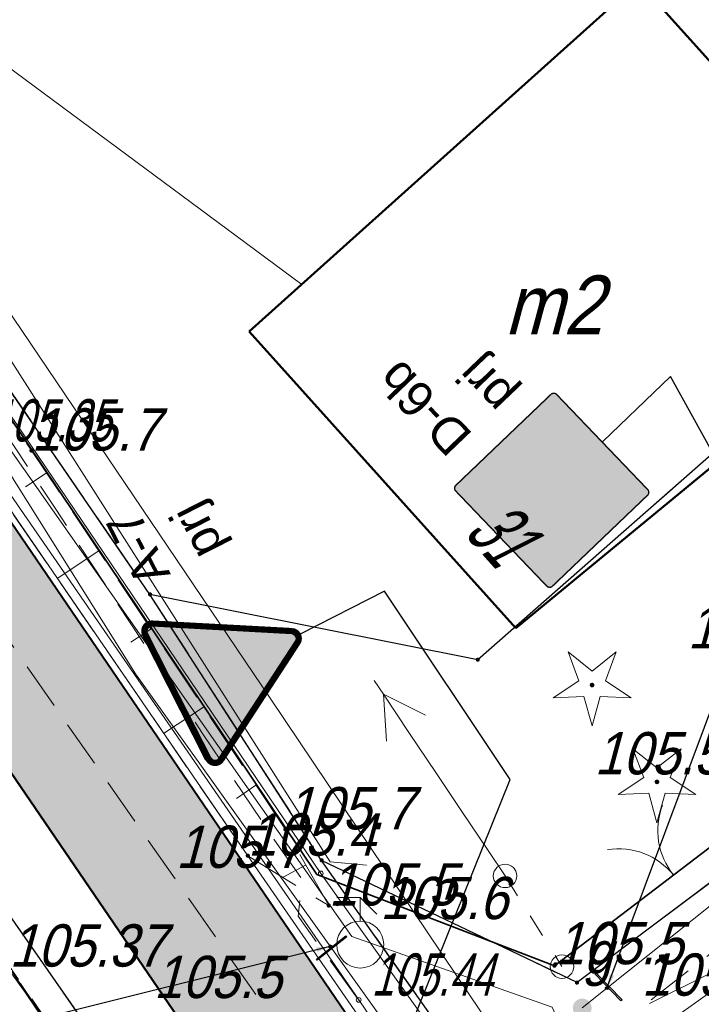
# Model space of a CAD drawing. Extents: x 6530721 to 6531385, y 5978377 to 5979143.
# Tile 62 of 146: x 6530984 to 6530999, y 5978763 to 5978784. Entities that reach past the tile are written whole.
import ezdxf
from ezdxf.enums import TextEntityAlignment as Align

# ---------------------------------------------------------------- set-up
doc = ezdxf.new("R2010")
doc.units = 0
doc.set_wipeout_variables(frame=1)
for name, pattern in [('AB_rokocin 2014-08-13 AC2004$0$0.5_0.5', [1, 0.5, -0.5]), ('AB_rokocin 2014-08-13 AC2004$0$1.0_0.5', [1.5, 1, -0.5]), ('AB_rokocin 2014-08-13 AC2004$0$1.5_0.5', [2, 1.5, -0.5]), ('AB_rokocin 2014-08-13 AC2004$0$823-500', [1.75, 1.25, -0.5]), ('AB_rokocin 2014-08-13 AC2004$0$l217_500', [2, 1.5, -0.5]), ('AB_rokocin 2014-08-13 AC2004$0$l219_500', [0])]:
    doc.linetypes.add(name, pattern=pattern)
for name, color, linetype, lineweight in [('AB-chodnik obrzeża', 30, 'Continuous', 40), ('AB-krawężnik', 7, 'Continuous', 50), ('AB-wymiarowa', 7, 'Continuous', 30), ('AB-wyp.ścieżka', 31, 'Continuous', 15), ('AB_rokocin 2014-08-13 AC2004$0$!arkusz4', 7, 'Continuous', 18), ('AB_rokocin 2014-08-13 AC2004$0$203-Punkt załamania granicy działki nie stabilizowany', 7, 'Continuous', 18), ('AB_rokocin 2014-08-13 AC2004$0$217-Granica konturu klasyfikcyjnego', 7, 'Continuous', 18), ('AB_rokocin 2014-08-13 AC2004$0$219-Linia granicy', 7, 'Continuous', 18), ('AB_rokocin 2014-08-13 AC2004$0$312-Budynek', 7, 'Continuous', 18), ('AB_rokocin 2014-08-13 AC2004$0$312-Numer ewidencyjny budynku-Atr124', 7, 'Continuous', 18), ('AB_rokocin 2014-08-13 AC2004$0$510-Podpora jednosłupowa symb.-SEPOW', 7, 'Continuous', 18), ('AB_rokocin 2014-08-13 AC2004$0$512-Podpora wielosłupowa linia-SEPOW', 7, 'Continuous', 18), ('AB_rokocin 2014-08-13 AC2004$0$820-Skarpa nieumocniona', 7, 'Continuous', 18), ('AB_rokocin 2014-08-13 AC2004$0$823-Szczyt skarpy nieumocninej', 7, 'Continuous', 18), ('AB_rokocin 2014-08-13 AC2004$0$824-Podnóże skarpy nieumocninej', 7, 'Continuous', 18), ('AB_rokocin 2014-08-13 AC2004$0$903-Żywopłot', 7, 'Continuous', 18), ('AB_rokocin 2014-08-13 AC2004$0$905-Brama w ogrodzeniu', 7, 'Continuous', 18), ('AB_rokocin 2014-08-13 AC2004$0$996-Tekst dodatkowy mały', 7, 'Continuous', 18), ('AB_rokocin 2014-08-13 AC2004$0$drzewo iglaste (punkt)', 7, 'Continuous', 18), ('AB_rokocin 2014-08-13 AC2004$0$jezdnia (powierzchnia)', 7, 'Continuous', 18), ('AB_rokocin 2014-08-13 AC2004$0$krawężnik (linia)', 7, 'Continuous', 18), ('AB_rokocin 2014-08-13 AC2004$0$kółeczka', 1, 'Continuous', 18), ('AB_rokocin 2014-08-13 AC2004$0$ogrodzenie trwałe (linia)', 7, 'Continuous', 18), ('AB_rokocin 2014-08-13 AC2004$0$przewód elektroenergetyczny - projektowany (linia)-SE', 7, 'Continuous', 18), ('AB_rokocin 2014-08-13 AC2004$0$przewód elektroenergetyczny niskiego napięcia (linia)-SEPOW - symbol', 7, 'Continuous', 18), ('AB_rokocin 2014-08-13 AC2004$0$przewód gazowy (linia)-SG', 7, 'Continuous', 18), ('AB_rokocin 2014-08-13 AC2004$0$przewód kanalizacyjny - projektowany (linia)-SK', 7, 'Continuous', 18), ('AB_rokocin 2014-08-13 AC2004$0$przewód telekomunikacyjny (linia)-STPOD', 7, 'Continuous', 18), ('AB_rokocin 2014-08-13 AC2004$0$przewód wodociągowy (linia)-SW', 7, 'Continuous', 18), ('AB_rokocin 2014-08-13 AC2004$0$punkt wysokościowy naturalny', 7, 'Continuous', 18), ('AB_rokocin 2014-08-13 AC2004$0$punkt wysokościowy naturalny-Atr2', 7, 'Continuous', 18), ('AB_rokocin 2014-08-13 AC2004$0$punkt wysokościowy sztuczny-Atr2', 7, 'Continuous', 18), ('AB_rokocin 2014-08-13 AC2004$0$wysokosci_asfalt', 7, 'Continuous', 18), ('AB_rokocin 2014-08-13 AC2004$0$zasuwa (punkt)-SG', 7, 'Continuous', 18), ('AB_rokocin 2014-08-13 AC2004$0$zasuwa (punkt)-SG-Atr17', 7, 'Continuous', 18), ('AB_rokocin 2014-08-13 AC2004$0$zdrój uliczny (punkt)-SW', 7, 'Continuous', 18), ('asf', 7, 'Continuous', 18), ('płot', 1, 'Continuous', 18)]:
    doc.layers.add(name, color=color, linetype=linetype, lineweight=lineweight)
for name, color, linetype in [('gaPionowe', 7, 'Continuous'), ('zzz.ga.oz_pion_def', 7, 'Continuous'), ('zzz.ga.oz_pion_wypelnienie', 7, 'Continuous'), ('zzz.gaVSDodTekst', 7, 'Continuous'), ('zzz.gaVSDomyslna', 7, 'Continuous'), ('zzz.gaVSNazwa', 7, 'Continuous'), ('zzz.gaVSStan', 7, 'Continuous'), ('zzz.gaVSWielkość', 7, 'Continuous')]:
    doc.layers.add(name, color=color, linetype=linetype)
doc.styles.add('AB_rokocin 2014-08-13 AC2004$0$Standard', font='txt')
doc.styles.add('GA4-ATR-TEXT', font='arial.ttf', dxfattribs={"width": 0.9})
doc.styles.get("Standard").update_dxf_attribs({"font": 'simplex.shx', "width": 0.75, "height": 1.25})
doc.linetypes.add('AB_rokocin 2014-08-13 AC2004$0$902-500', pattern='A,3.75,0,[1,ksztalty.shx,S=0.5,R=0,X=0,Y=0],3.75', length=7.5)
doc.linetypes.add('AB_rokocin 2014-08-13 AC2004$0$903-500', pattern='A,0,-0.001,0,[6,ksztalty.shx,S=0.667,R=0,X=0,Y=0],-3', length=3.001)
doc.dimstyles.new('GA4-LEADER', dxfattribs={"dimtxt": 1, "dimasz": 1, "dimexe": 1, "dimexo": 1, "dimgap": 1, "dimtad": 1, "dimtxsty": 'Standard', "dimcen": 1, "dimadec": 0, "dimazin": 0, "dimtfac": 1, "dimtmove": 0, "dimatfit": 3, "dimfxl": 1, "dimarcsym": 0})

# ---------------------------------------------------------------- blocks, each defined once
blk = doc.blocks.new('gaVSPos')
blk.add_point((0, 0))
blk = doc.blocks.new('gaVSTVcolumn0')
at = {"color": 0, "linetype": 'ByBlock', "lineweight": -2}
for p, q in [((-400, -30), (400, -30)), ((-400, -60), (-400, -30)), ((400, -60), (-400, -60)), ((400, -30), (400, -60))]:
    blk.add_line(p, q, dxfattribs=at)
blk.add_circle((0, 0), 30, dxfattribs=at)
blk = doc.blocks.new('gaVScolumn0')
at = {"color": 0, "linetype": 'ByBlock', "lineweight": -2}
blk.add_line((0, 0), (0, 400), dxfattribs=at)
blk = doc.blocks.new('z.ga4.D-3_0')
at = {"layer": 'zzz.ga.oz_pion_wypelnienie'}
h = blk.add_hatch(color=0, dxfattribs=at)
edge = h.paths.add_edge_path()
edge.add_line((-280, 594), (280, 594))
edge.add_arc((280, 580), 14, 0, 90, ccw=False)
edge.add_line((294, 580), (294, 20))
edge.add_arc((280, 20), 14, 270, 360, ccw=False)
edge.add_line((280, 6), (-280, 6))
edge.add_arc((-280, 20), 14, 180, 270, ccw=False)
edge.add_line((-294, 20), (-294, 580))
edge.add_arc((-280, 580), 14, 90, 180, ccw=False)
blk = doc.blocks.new('z.ga4.D-3_1')
at = {"layer": 'zzz.ga.oz_pion_def', "color": 0, "const_width": 6}
blk.add_lwpolyline([(280, 3), (-280, 3, -0.414214), (-297, 20), (-297, 580, -0.414214), (-280, 597), (280, 597, -0.414214), (297, 580), (297, 20, -0.414214), (280, 3, -1)], format="xyb", dxfattribs=at)
blk = doc.blocks.new('z.ga4.D-6_1')
at = {"layer": 'zzz.ga.oz_pion_def'}
blk.add_hatch(color=0, dxfattribs=at).paths.add_polyline_path([(0, 484), (-279.4, 0), (279.4, 0)])
blk = doc.blocks.new('z.ga4.D-6b_1')
at = {"layer": 'zzz.ga.oz_pion_def'}
h = blk.add_hatch(color=0, dxfattribs=at)
h.paths.add_polyline_path([(-79.6, 293, 1), (-55, 293, 1)])
h.paths.add_polyline_path([(115.8, 247.5, 1), (83.9, 247.5, 1)])
h.paths.add_polyline_path([(132.9, 217.1), (99.9, 229.5), (75, 173.7), (41.7, 140.3), (49.5, 123.3), (87.5, 161.3), (93.4, 172.6), (99.9, 124), (68.8, 80.6), (48.1, 18.3), (25, 15.5), (25, 7.8), (65.9, 0), (87.5, 68.2), (113.5, 100.2), (160.4, 18.2), (145.4, 6.1), (145.4, 0), (161.9, 0), (189.6, 15.8), (138, 114.4), (139.7, 119.4), (132.9, 148.9), (132.9, 186.1), (149.5, 164.4), (149.5, 108.5), (166, 117.8), (166, 173.7)])
h.paths.add_polyline_path([(-40.9, 257.8), (-52.7, 281.3), (-65.1, 276.3), (-111.5, 210.6, 0.332576), (-121.1, 203.4), (-133.6, 159.8, 25.961481), (-127.7, 158.1), (-125.3, 166.2), (-78.2, 125.6, 1.108236), (-54.9, 117), (-49.6, 117), (-48.7, 113.3), (-65.1, 101.9), (-65.1, 98), (-45.9, 99.7, 2.332267), (-29.5, 156.1), (-36.6, 167.6), (-24.7, 209.2)])
h.paths.add_polyline_path([(-57.2, 214.8), (-99, 185.6), (-119.7, 185.6), (-115.1, 201.6, -0.304217), (-111.9, 204.3), (-101.9, 204.3), (-67.8, 244)], flags=16)
h.paths.add_polyline_path([(-53.7, 194), (-55.4, 185.6), (-72.1, 185.6)], flags=16)
h.paths.add_polyline_path([(-56.6, 179.4), (-60.5, 160.3), (-59.2, 155.1), (-61, 149.4), (-74.9, 179.4)], flags=16)
h.paths.add_polyline_path([(-93.1, 179.4), (-76.6, 144.3), (-83.1, 138), (-123.4, 172.7), (-121.5, 179.4)], flags=16)
h.paths.add_polyline_path([(-38.9, 159.5), (-34.8, 152.8, 0.022197), (-37.6, 150.6), (-39.1, 159.1)], flags=16)
h.paths.add_polyline_path([(-38.9, 100.3), (-29.1, 101.2), (-31.8, 117), (-16.2, 117, 1.763174), (-11, 126.3), (-26.2, 150.8, -2.17872)], flags=16)
h.paths.add_polyline_path([(-31.5, 147.5), (-16.4, 123.2), (-32.9, 123.2), (-36.3, 143.1, -0.047635)], flags=16)
h.paths.add_polyline_path([(-56.3, 143.6), (-51.2, 123.2), (-54.9, 123.2, 0.191903), (-60.4, 130.7)], flags=16)
h.paths.add_polyline_path([(-64.5, 138.3), (-66.3, 132.5, 0.167013), (-74.1, 130.3), (-78.6, 134.2)], flags=16)
h.paths.add_polyline_path([(-135.4, 153.8), (-143.4, 126.1, 3.732051), (-137.4, 124.4), (-129.4, 152.1, -21.954451)], flags=16)
h.paths.add_polyline_path([(55, 63), (-221.3, 63), (-232.5, 48), (50, 48)])
h.paths.add_polyline_path([(127.5, 63), (96.6, 63), (91.9, 48), (135, 48)], flags=17)
h.paths.add_polyline_path([(221.3, 63), (174.4, 63), (183.8, 48), (232.5, 48)])
blk = doc.blocks.new('D-6b-59130035418-vs')
at = {"layer": 'zzz.gaVSDomyslna', "color": 7, "lineweight": 0, "true_color": 0xffffff}
for name, p in [('z.ga4.D-3_1', (0, 0)), ('z.ga4.D-6_1', (0, 96))]:
    blk.add_blockref(name, p, dxfattribs=at)
at = {"layer": 'zzz.gaVSDomyslna', "color": 180, "lineweight": 0}
blk.add_blockref('z.ga4.D-3_0', (0, 0), dxfattribs=at)
at = {"layer": 'zzz.gaVSDomyslna', "color": 18, "lineweight": 0, "true_color": 0x000000}
blk.add_blockref('z.ga4.D-6b_1', (0, 102.0462), dxfattribs=at)
at = {"layer": 'zzz.gaVSDodTekst', "style": 'GA4-ATR-TEXT', "flags": 1}
blk.add_attdef('AddText', (0, 0), '', height=1, dxfattribs=at)
at = {"layer": 'zzz.gaVSDomyslna', "style": 'GA4-ATR-TEXT', "flags": 1}
for tag in ['Width', 'Height', 'Position', 'Route']:
    blk.add_attdef(tag, (0, 0), '', height=1, dxfattribs=at)
at = {"layer": 'zzz.gaVSNazwa', "style": 'GA4-ATR-TEXT'}
blk.add_attdef('Name', (400, 375), '', height=150, dxfattribs=at)
at = {"layer": 'zzz.gaVSStan', "style": 'GA4-ATR-TEXT'}
blk.add_attdef('State', (400, 120), '', height=150, dxfattribs=at)
at = {"layer": 'zzz.gaVSWielkość', "style": 'GA4-ATR-TEXT', "flags": 1}
blk.add_attdef('Size', (0, 0), '', height=1, dxfattribs=at)
blk = doc.blocks.new('z.ga4.A-7_wyp_0')
at = {"color": 0, "linetype": 'ByBlock', "lineweight": -2}
blk.add_line((-356.5, 725.4), (356.5, 725.4), dxfattribs=at)
at = {"color": 0, "linetype": 'Continuous', "lineweight": 0, "const_width": 30}
blk.add_lwpolyline([(356.5, 710.4), (-356.5, 710.4, 0.563712), (-391, 653.3), (-33.8, 34.5, 0.563661), (32.9, 33.1), (390.2, 651.9, 0.577186), (356.5, 710.4)], format="xyb", close=True, dxfattribs=at)
at = {"color": 0, "linetype": 'ByBlock', "lineweight": -2}
blk.add_point((0, 0), dxfattribs=at)
blk = doc.blocks.new('z.ga4.A-7_wyp_1')
at = {"layer": 'zzz.ga.oz_pion_wypelnienie', "linetype": 'ByBlock', "lineweight": 0}
h = blk.add_hatch(color=0, dxfattribs=at)
edge = h.paths.add_edge_path()
edge.add_line((0, 695.4), (-356.5, 695.4))
edge.add_arc((-356.5, 671.4), 24, 90, 148.8209)
edge.add_arc((-356.5, 671.4), 24, 148.8209, 206.9944)
edge.add_line((-377.9, 660.5), (-20, 40.6))
edge.add_arc((-1.5, 51.3), 21.3, 210, 272.3962)
edge.add_arc((-1.8, 57.3), 27.3, 272.3962, 324.0339)
edge.add_line((20.3, 41.2), (378, 660.8))
edge.add_arc((359.5, 671.5), 21.4, 329.9973, 393.5398)
edge.add_arc((354.7, 668.3), 27.1, 33.5398, 87.0581)
edge.add_line((356.1, 695.4), (0, 695.4))
at = {"layer": 'zzz.ga.oz_pion_wypelnienie', "color": 0, "linetype": 'ByBlock', "lineweight": 0}
blk.add_lwpolyline([(0, 695.4), (-356.5, 695.4, 0.262443), (-377, 683.8, 0.259425), (-377.9, 660.5), (-20, 40.6, 0.279187), (-0.6, 30, 0.229204), (20.3, 41.2), (378, 660.8, 0.284586), (377.4, 683.3, 0.237857), (356.1, 695.4)], format="xyb", close=True, dxfattribs=at)
blk.add_point((0, 0), dxfattribs=at)
blk = doc.blocks.new('A-7-59130150325-vs')
at = {"layer": 'zzz.gaVSDomyslna', "color": 10, "lineweight": 0, "xscale": 0.8333333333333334, "yscale": 0.8333333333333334}
blk.add_blockref('z.ga4.A-7_wyp_0', (0, 0), dxfattribs=at)
at = {"layer": 'zzz.gaVSDomyslna', "color": 50, "lineweight": 0, "xscale": 0.8333333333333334, "yscale": 0.8333333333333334}
blk.add_blockref('z.ga4.A-7_wyp_1', (0, 0), dxfattribs=at)
at = {"layer": 'zzz.gaVSDodTekst', "style": 'GA4-ATR-TEXT', "flags": 1}
blk.add_attdef('AddText', (0, 0), '', height=1, dxfattribs=at)
at = {"layer": 'zzz.gaVSDomyslna', "style": 'GA4-ATR-TEXT', "flags": 1}
for tag in ['Width', 'Height', 'Position', 'Route']:
    blk.add_attdef(tag, (0, 0), '', height=1, dxfattribs=at)
at = {"layer": 'zzz.gaVSNazwa', "style": 'GA4-ATR-TEXT'}
blk.add_attdef('Name', (475, 377.259375), '', height=150, dxfattribs=at)
at = {"layer": 'zzz.gaVSStan', "style": 'GA4-ATR-TEXT'}
blk.add_attdef('State', (475, 122.259375), '', height=150, dxfattribs=at)
at = {"layer": 'zzz.gaVSWielkość', "style": 'GA4-ATR-TEXT', "flags": 1}
blk.add_attdef('Size', (0, 0), '', height=1, dxfattribs=at)
blk = doc.blocks.new('AB_rokocin 2014-08-13 AC2004$0$WSP')
at = {"layer": 'AB_rokocin 2014-08-13 AC2004$0$kółeczka', "color": 0, "linetype": 'Continuous'}
blk.add_circle((0, 0), 0.1, dxfattribs=at)
blk = doc.blocks.new('AB_rokocin 2014-08-13 AC2004$0$PW01')
at = {"linetype": 'Continuous', "lineweight": 13}
h = blk.add_hatch(color=0, dxfattribs=at)
edge = h.paths.add_edge_path()
edge.add_arc((0, 0), 0.045, 0, 360)
blk = doc.blocks.new('AB_rokocin 2014-08-13 AC2004$0$US28')
at = {"color": 0, "linetype": 'Continuous', "lineweight": 13}
for p, q in [((0, 1), (-0.5, 1)), ((0, 0.5), (0, 1)), ((0, 1), (0.353, 0.647))]:
    blk.add_line(p, q, dxfattribs=at)
blk.add_circle((0, 0), 0.5, dxfattribs=at)
blk = doc.blocks.new('AB_rokocin 2014-08-13 AC2004$0$510')
at = {"color": 0, "linetype": 'Continuous', "lineweight": 0}
blk.add_circle((0, 0), 0.25, dxfattribs=at)
blk = doc.blocks.new('AB_rokocin 2014-08-13 AC2004$0$US25')
at = {"linetype": 'Continuous', "lineweight": 0}
h = blk.add_hatch(color=0, dxfattribs=at)
edge = h.paths.add_edge_path()
edge.add_arc((0, 0), 0.2, 0, 360)
blk = doc.blocks.new('AB_rokocin 2014-08-13 AC2004$0$OP011')
at = {"linetype": 'Continuous', "lineweight": 13}
h = blk.add_hatch(color=0, dxfattribs=at)
edge = h.paths.add_edge_path()
edge.add_arc((0, 0), 0.05, 0, 360)
at = {"color": 0, "linetype": 'Continuous', "lineweight": 13}
for p, q in [((-0.283, 0.093), (-0.512, 0.706)), ((-0.512, 0.706), (0, 0.299)), ((0, 0.299), (0.512, 0.706)), ((0.512, 0.706), (0.283, 0.093)), ((-0.828, -0.268), (-0.283, 0.093)), ((0.283, 0.093), (0.828, -0.268)), ((-0.175, -0.24), (-0.828, -0.268)), ((0, -0.87), (-0.175, -0.24)), ((0.175, -0.24), (0, -0.87)), ((0.828, -0.268), (0.175, -0.24))]:
    blk.add_line(p, q, dxfattribs=at)
blk = doc.blocks.new('AB_rokocin 2014-08-13 AC2004$0$905')
at = {"color": 0, "linetype": 'Continuous', "lineweight": 0}
for centre, start, end in [((-1.5, 0), 0, 60), ((1.5, 0), 120, 180)]:
    blk.add_arc(centre, 1.5, start, end, dxfattribs=at)
blk = doc.blocks.new('AB_rokocin 2014-08-13 AC2004$0$PE04')
at = {"color": 0, "linetype": 'Continuous', "lineweight": 13}
for p, q in [((4.65, 0), (3.784, 0.5)), ((0.65, 0), (0, 0)), ((0.65, 0), (1.65, 0)), ((1.65, 0), (2.65, 0)), ((2.65, 0), (3.65, 0)), ((3.65, 0), (4.65, 0)), ((4.65, 0), (3.784, -0.5)), ((4.65, 0), (5, 0))]:
    blk.add_line(p, q, dxfattribs=at)
blk = doc.blocks.new('AB_rokocin 2014-08-13 AC2004$0$203')
at = {"linetype": 'Continuous', "lineweight": 0}
h = blk.add_hatch(color=0, dxfattribs=at)
edge = h.paths.add_edge_path()
edge.add_arc((0, 0), 0.045, 0, 360)
blk = doc.blocks.new('AB_rokocin 2014-08-13 AC2004')
at = {"layer": 'AB_rokocin 2014-08-13 AC2004$0$217-Granica konturu klasyfikcyjnego', "color": 3, "linetype": 'AB_rokocin 2014-08-13 AC2004$0$l217_500', "lineweight": 18, "flags": 128}
for points in [[(6530922.5, 5978853.8), (6530986.03, 5978762.59)], [(6530922.5, 5978853.8), (6530986.03, 5978762.59)], [(6530974.8, 5978790.13), (6530987.22, 5978772)], [(6530974.8, 5978790.13), (6530987.22, 5978772)], [(6530994.19, 5978770.61), (6531011.43, 5978785.77)], [(6530994.19, 5978770.61), (6531011.43, 5978785.77)], [(6530987.22, 5978772), (6530990.87, 5978766.34)], [(6530987.22, 5978772), (6530990.87, 5978766.34)], [(6530987.22, 5978772), (6530994.19, 5978770.61)], [(6530987.22, 5978772), (6530994.19, 5978770.61)], [(6530996.3, 5978763.74), (6531003.28, 5978768.98)], [(6530996.3, 5978763.74), (6531003.28, 5978768.98)], [(6530990.87, 5978766.34), (6530998.45, 5978755.59)], [(6530990.87, 5978766.34), (6530998.45, 5978755.59)], [(6530990.87, 5978766.34), (6530996.3, 5978763.74)], [(6530990.87, 5978766.34), (6530996.3, 5978763.74)]]:
    blk.add_lwpolyline(points, dxfattribs=at)
at = {"layer": 'AB_rokocin 2014-08-13 AC2004$0$219-Linia granicy', "color": 92, "linetype": 'AB_rokocin 2014-08-13 AC2004$0$l219_500', "lineweight": 30, "flags": 128}
for points in [[(6530986.03, 5978762.59), (6530922.5, 5978853.8)], [(6530986.03, 5978762.59), (6530922.5, 5978853.8)], [(6530987.22, 5978772), (6530974.8, 5978790.13)], [(6530987.22, 5978772), (6530974.8, 5978790.13)], [(6531011.43, 5978785.77), (6530994.19, 5978770.61)], [(6531011.43, 5978785.77), (6530994.19, 5978770.61)], [(6530990.87, 5978766.34), (6530987.22, 5978772)], [(6530990.87, 5978766.34), (6530987.22, 5978772)], [(6530994.19, 5978770.61), (6530987.22, 5978772)], [(6530994.19, 5978770.61), (6530987.22, 5978772)], [(6531003.28, 5978768.98), (6530996.3, 5978763.74)], [(6531003.28, 5978768.98), (6530996.3, 5978763.74)], [(6530998.45, 5978755.59), (6530990.87, 5978766.34)], [(6530998.45, 5978755.59), (6530990.87, 5978766.34)], [(6530996.3, 5978763.74), (6530990.87, 5978766.34)], [(6530996.3, 5978763.74), (6530990.87, 5978766.34)]]:
    blk.add_lwpolyline(points, dxfattribs=at)
at = {"layer": 'AB_rokocin 2014-08-13 AC2004$0$312-Budynek', "color": 250, "linetype": 'Continuous', "lineweight": 50, "flags": 128}
for points in [[(6530989.33, 5978777.59), (6530997.61, 5978785.03)], [(6530997.61, 5978785.03), (6531000.26, 5978782.08)], [(6530995, 5978771.28), (6530989.33, 5978777.59)], [(6531002.24, 5978777.25), (6530995, 5978771.28)]]:
    blk.add_lwpolyline(points, dxfattribs=at)
at = {"layer": 'AB_rokocin 2014-08-13 AC2004$0$512-Podpora wielosłupowa linia-SEPOW', "color": 7, "linetype": 'AB_rokocin 2014-08-13 AC2004$0$0.5_0.5', "lineweight": 18, "flags": 128}
blk.add_lwpolyline([(6530994.77, 5978766.01), (6530995.98, 5978764.08)], dxfattribs=at)
at = {"layer": 'AB_rokocin 2014-08-13 AC2004$0$820-Skarpa nieumocniona', "color": 252, "linetype": 'Continuous', "lineweight": 18}
for p, q in [((6530985.01, 5978774.58), (6530984.57, 5978774.29)), ((6530986.13, 5978772.93), (6530985.25, 5978772.34)), ((6530987.24, 5978771.26), (6530986.81, 5978770.98)), ((6530988.36, 5978769.6), (6530987.51, 5978769.04)), ((6530989.47, 5978767.94), (6530989.06, 5978767.66)), ((6530990.53, 5978766.24), (6530990.05, 5978765.98))]:
    blk.add_line(p, q, dxfattribs=at)
at = {"layer": 'AB_rokocin 2014-08-13 AC2004$0$823-Szczyt skarpy nieumocninej', "color": 252, "linetype": 'AB_rokocin 2014-08-13 AC2004$0$823-500', "lineweight": 18, "flags": 128}
blk.add_lwpolyline([(6530991.02, 5978765.38), (6530990.1, 5978767), (6530984.7, 5978775.06), (6530976.01, 5978788.05), (6530973.35, 5978792.03), (6530972.69, 5978792.81)], dxfattribs=at)
at = {"layer": 'AB_rokocin 2014-08-13 AC2004$0$824-Podnóże skarpy nieumocninej', "color": 252, "linetype": 'AB_rokocin 2014-08-13 AC2004$0$823-500', "lineweight": 18, "flags": 128}
for points in [[(6530920.27, 5978857.62), (6530923.54, 5978853.19), (6530932.03, 5978840.69), (6530943.89, 5978823.43), (6530955.81, 5978806), (6530967.75, 5978788.45), (6530979.36, 5978771.32), (6530984.23, 5978764.08), (6530988.33, 5978757.96)], [(6530972.69, 5978792.81), (6530972.45, 5978791.39), (6530983.73, 5978774.55), (6530989.3, 5978766.44), (6530991.02, 5978765.38)]]:
    blk.add_lwpolyline(points, dxfattribs=at)
at = {"layer": 'AB_rokocin 2014-08-13 AC2004$0$903-Żywopłot', "color": 7, "linetype": 'AB_rokocin 2014-08-13 AC2004$0$903-500', "lineweight": 18, "flags": 128}
for points in [[(6530991.82, 5978766.24), (6530991.05, 5978766.31), (6530978.11, 5978786.64)], [(6530991.82, 5978766.24), (6530991.05, 5978766.31)]]:
    blk.add_lwpolyline(points, dxfattribs=at)
at = {"layer": 'AB_rokocin 2014-08-13 AC2004$0$jezdnia (powierzchnia)', "color": 252, "linetype": 'AB_rokocin 2014-08-13 AC2004$0$1.5_0.5', "lineweight": 18, "flags": 128}
blk.add_lwpolyline([(6530985.78, 5979082.6), (6530984.46, 5979063.44), (6530982.52, 5979039.61), (6530981.54, 5979013.49), (6530979.39, 5978979.44), (6530978.32, 5978955.43), (6530977.32, 5978924.35), (6530977.18, 5978898.97), (6530975.4, 5978882.76), (6530973.84, 5978878.32), (6530971.37, 5978876.16), (6530968.23, 5978875.09), (6530950.8, 5978875.6), (6530950.25, 5978872.17), (6530968.11, 5978871.47), (6530973.1, 5978871.84), (6530979.12, 5978872.07), (6530985.71, 5978871.57), (6530988.36, 5978870.67), (6531008.02, 5978871.57), (6531029.25, 5978872.87), (6531034.44, 5978873.09), (6531036.17, 5978871.36), (6531037.18, 5978869.25), (6531041.13, 5978844.83), (6531042.78, 5978824.44), (6531036.31, 5978809.51), (6531027.43, 5978796.52), (6531014.3, 5978782.64), (6530999.37, 5978764.06), (6530996.85, 5978762.8), (6530994.1, 5978762.43), (6530991.66, 5978762.96), (6530999.88, 5978750.96), (6531000.38, 5978752.27), (6531000.47, 5978755.1), (6531001.45, 5978757.52), (6531017.67, 5978780.17), (6531028.21, 5978793.19), (6531039.69, 5978808.37), (6531046.64, 5978824.27)], dxfattribs=at)
at = {"layer": 'AB_rokocin 2014-08-13 AC2004$0$krawężnik (linia)', "color": 252, "linetype": 'Continuous', "lineweight": 18, "flags": 128}
blk.add_lwpolyline([(6531068.72, 5978657.15), (6531062.15, 5978664.55), (6531049.49, 5978680.52), (6531035.66, 5978699.36), (6531024.09, 5978715.9), (6531011.56, 5978734.19), (6530996.95, 5978755.35), (6530989.3, 5978766.44), (6530983.73, 5978774.55), (6530972.45, 5978791.39), (6530968.42, 5978797.31), (6530960.29, 5978809.3)], dxfattribs=at)
at = {"layer": 'AB_rokocin 2014-08-13 AC2004$0$krawężnik (linia)', "color": 252, "linetype": 'AB_rokocin 2014-08-13 AC2004$0$1.5_0.5', "lineweight": 18, "flags": 128}
blk.add_lwpolyline([(6531298.927, 5978448.648), (6531287.37, 5978458.4), (6531270.37, 5978472.52), (6531253.02, 5978487.1), (6531235.13, 5978502.07), (6531218, 5978516.55), (6531200.82, 5978530.83), (6531185.47, 5978543.6), (6531169.49, 5978556.94), (6531153.58, 5978570.32), (6531137.12, 5978583.98), (6531120.57, 5978598.02), (6531104.7, 5978612.02), (6531087.1, 5978628.88), (6531072.14, 5978644.66), (6531057.88, 5978660.99), (6531044.81, 5978677.43), (6531031.41, 5978696.08), (6531019.33, 5978713.34), (6531007.09, 5978730.85), (6530994.02, 5978749.9), (6530984.23, 5978764.08), (6530979.36, 5978771.32), (6530967.75, 5978788.45), (6530955.81, 5978806), (6530943.89, 5978823.43), (6530932.03, 5978840.69), (6530923.54, 5978853.19), (6530919.06, 5978859.93)], dxfattribs=at)
at = {"layer": 'AB_rokocin 2014-08-13 AC2004$0$kółeczka', "color": 7, "linetype": 'ByBlock'}
for p in [(6530990.852, 5978766.062, 105.643), (6530990.852, 5978766.062, 105.643), (6530990.852, 5978766.062, 105.643), (6530991.657, 5978763.371, 105.443), (6530991.657, 5978763.371, 105.443), (6530991.657, 5978763.371, 105.443)]:
    blk.add_point(p, dxfattribs=at)
at = {"layer": 'AB_rokocin 2014-08-13 AC2004$0$kółeczka', "color": 1, "linetype": 'ByBlock'}
for p in [(6530990.852, 5978766.062, 105.643), (6530991.657, 5978763.371, 105.443)]:
    blk.add_point(p, dxfattribs=at)
at = {"layer": 'AB_rokocin 2014-08-13 AC2004$0$ogrodzenie trwałe (linia)', "color": 252, "linetype": 'AB_rokocin 2014-08-13 AC2004$0$902-500', "lineweight": 35, "flags": 128}
blk.add_lwpolyline([(6530974.29, 5978790.6), (6530990.77, 5978766.04), (6530995.82, 5978764.1), (6531000.09, 5978767.35), (6531002.71, 5978769.44), (6531005.36, 5978774.32), (6531006, 5978775.46), (6531006.65, 5978776.75), (6531008.22, 5978779.72), (6531011.41, 5978785.82), (6531001.35, 5978796.9)], dxfattribs=at)
at = {"layer": 'AB_rokocin 2014-08-13 AC2004$0$przewód elektroenergetyczny - projektowany (linia)-SE', "color": 1, "linetype": 'AB_rokocin 2014-08-13 AC2004$0$1.0_0.5', "lineweight": 18, "flags": 128}
blk.add_lwpolyline([(6530826.972, 5978708.68), (6530827.24, 5978709.09), (6530834.58, 5978722.01), (6530844.3, 5978737.61), (6530851.06, 5978748.63), (6530857.75, 5978759.14), (6530864.58, 5978771.22), (6530872.94, 5978786.68), (6530885.26, 5978812.96), (6530898.25, 5978841.23), (6530902.68, 5978856.6), (6530904.26, 5978865.5), (6530895.64, 5978867.12), (6530896.81, 5978878.73), (6530897.37, 5978886.45), (6530914.59, 5978888.09), (6530916.6, 5978883.13), (6530918.66, 5978878.97), (6530922.67, 5978870.07), (6530922.8, 5978868.04), (6530926.81, 5978860.82), (6530928.6, 5978857.83), (6530930.08, 5978855.53), (6530931.41, 5978853.22), (6530934.81, 5978847.74), (6530938.18, 5978842.74), (6530940.61, 5978838.92), (6530943.7, 5978834.57), (6530946.08, 5978831.07), (6530948, 5978828.22), (6530952.41, 5978821.5), (6530956.94, 5978815.04), (6530960.54, 5978809.91), (6530964.29, 5978804.42), (6530967.77, 5978799.56), (6530971.05, 5978794.9), (6530973.84, 5978790.63), (6530976.58, 5978786.57), (6530980.58, 5978780.71), (6530982.7, 5978777.62), (6530985.22, 5978773.81), (6530988.34, 5978769.04), (6530989.92, 5978766.7), (6530990.46, 5978765.93), (6530990.37, 5978765.15), (6530991.83, 5978763.13), (6530996.06, 5978757.13), (6530999.57, 5978752.09), (6531000.82, 5978750.32), (6531001.94, 5978748.65), (6531002.55, 5978747.77), (6531005.3, 5978743.83), (6531008.21, 5978739.6), (6531012.63, 5978733.34), (6531017.03, 5978727.14), (6531023.63, 5978717.51), (6531029.4, 5978709.03), (6531033.24, 5978703.44), (6531036.36, 5978699.89), (6531039.9, 5978695.78), (6531042.87, 5978692.37), (6531049.22, 5978685.3), (6531061.9, 5978670.96), (6531061.63, 5978668.76), (6531063.68, 5978666.4), (6531066.09, 5978666.33), (6531071.01, 5978660.91), (6531074.47, 5978660.91), (6531079.98, 5978654.09), (6531082.92, 5978659.36), (6531086.03, 5978664.59), (6531092.01, 5978675.8), (6531094.55, 5978679.72)], dxfattribs=at)
at = {"layer": 'AB_rokocin 2014-08-13 AC2004$0$przewód gazowy (linia)-SG', "color": 40, "linetype": 'Continuous', "lineweight": 18, "flags": 128}
for points in [[(6530917.66, 5978879.08), (6530921.71, 5978869.08), (6530932.16, 5978851), (6530933.74, 5978849.77), (6530947.33, 5978829.49), (6530959.25, 5978813.3), (6530969.03, 5978797.78), (6530981.01, 5978779.69), (6530991.51, 5978764.72), (6530995.77, 5978763.22), (6530996.08, 5978762.53)], [(6530996.41, 5978763.2), (6531003.46, 5978768.83), (6531004.58, 5978770.65), (6531008.59, 5978777.61), (6531012.04, 5978785.04), (6531021.08, 5978793.56), (6531025.25, 5978797.24)]]:
    blk.add_lwpolyline(points, dxfattribs=at)
at = {"layer": 'AB_rokocin 2014-08-13 AC2004$0$przewód kanalizacyjny - projektowany (linia)-SK', "color": 32, "linetype": 'AB_rokocin 2014-08-13 AC2004$0$1.0_0.5', "lineweight": 18, "flags": 128}
for points in [[(6530969.16, 5978792.6), (6530991.98, 5978759.89)], [(6531004.57, 5978768.61), (6530992.97, 5978759.53)]]:
    blk.add_lwpolyline(points, dxfattribs=at)
at = {"layer": 'AB_rokocin 2014-08-13 AC2004$0$przewód telekomunikacyjny (linia)-STPOD', "color": 30, "linetype": 'Continuous', "lineweight": 18, "flags": 128}
for points in [[(6530959.42, 5978808.41), (6530965.43, 5978799.83), (6530968.78, 5978794.78), (6530973.97, 5978787.45), (6530977.67, 5978782.15), (6530981.23, 5978777.09), (6530983.94, 5978778.42), (6530989.79, 5978769.77), (6530994.03, 5978763.46), (6530996.43, 5978759.9), (6530998.79, 5978756.77), (6531001.7, 5978753.69), (6531005.43, 5978758.48), (6531010.3, 5978764.63), (6531015.99, 5978771.85), (6531018.01, 5978774.3), (6531025.85, 5978784.41), (6531027.94, 5978787.09), (6531028.12, 5978789.16), (6531034.2, 5978795.72), (6531038.85, 5978799.89), (6531041.99, 5978803.33)], [(6530955.77, 5978804.1), (6530961.97, 5978795.05), (6530970.08, 5978783.46), (6530973.57, 5978779.14), (6530978.35, 5978772.17), (6530984.57, 5978763.52), (6530989.96, 5978755.52), (6530995.69, 5978748.09), (6531001.69, 5978739.66), (6531009.7, 5978728.8), (6531016.82, 5978718.8), (6531023.95, 5978708.92), (6531029.88, 5978700.57), (6531034.71, 5978694.17), (6531041.7, 5978685.57), (6531049.69, 5978676.16), (6531058.59, 5978664.46)], [(6530979.85, 5978786.45), (6530990.45, 5978778.59)]]:
    blk.add_lwpolyline(points, dxfattribs=at)
at = {"layer": 'AB_rokocin 2014-08-13 AC2004$0$przewód wodociągowy (linia)-SW', "color": 5, "linetype": 'Continuous', "lineweight": 18, "flags": 128}
blk.add_lwpolyline([(6531034.62, 5978806.42), (6531027.43, 5978796.52), (6531021.7, 5978789.72), (6531016.94, 5978783.56), (6531011.83, 5978776.89), (6531005.05, 5978767.96), (6530999.49, 5978763.79), (6530994.24, 5978760.05), (6530986.91, 5978770.31), (6530982.79, 5978776.88), (6530976.96, 5978785.38), (6530970.65, 5978794.9), (6530964.66, 5978803.3)], dxfattribs=at)
at = {"layer": 'AB_rokocin 2014-08-13 AC2004$0$203-Punkt załamania granicy działki nie stabilizowany', "color": 7, "linetype": 'Continuous', "lineweight": 18, "rotation": 171.887}
for p in [(6530987.22, 5978772), (6530994.19, 5978770.61), (6530990.87, 5978766.34), (6530996.3, 5978763.74)]:
    blk.add_blockref('AB_rokocin 2014-08-13 AC2004$0$203', p, dxfattribs=at)
at = {"layer": 'AB_rokocin 2014-08-13 AC2004$0$510-Podpora jednosłupowa symb.-SEPOW', "color": 7, "linetype": 'Continuous', "lineweight": 18}
for p in [(6530994.77, 5978766.01), (6530995.98, 5978764.08)]:
    blk.add_blockref('AB_rokocin 2014-08-13 AC2004$0$510', p, dxfattribs=at)
at = {"layer": 'AB_rokocin 2014-08-13 AC2004$0$905-Brama w ogrodzeniu', "color": 252, "linetype": 'Continuous', "lineweight": 35, "rotation": 38.91500000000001}
blk.add_blockref('AB_rokocin 2014-08-13 AC2004$0$905', (6530998.35, 5978766.03), dxfattribs=at)
at = {"layer": 'AB_rokocin 2014-08-13 AC2004$0$drzewo iglaste (punkt)', "color": 94, "linetype": 'Continuous', "lineweight": 13}
for p in [(6530996.62, 5978770.07), (6530998, 5978768.01)]:
    blk.add_blockref('AB_rokocin 2014-08-13 AC2004$0$OP011', p, dxfattribs=at)
at = {"layer": 'AB_rokocin 2014-08-13 AC2004$0$kółeczka', "color": 252, "linetype": 'Continuous', "xscale": 0.5, "yscale": 0.5, "zscale": 0.5}
for p in [(6530990.852, 5978766.062), (6530991.657, 5978763.371)]:
    blk.add_blockref('AB_rokocin 2014-08-13 AC2004$0$WSP', p, dxfattribs=at)
at = {"layer": 'AB_rokocin 2014-08-13 AC2004$0$przewód elektroenergetyczny niskiego napięcia (linia)-SEPOW - symbol', "color": 1, "linetype": 'Continuous', "lineweight": 18, "rotation": 123.788}
blk.add_blockref('AB_rokocin 2014-08-13 AC2004$0$PE04', (6530994.77, 5978766.01), dxfattribs=at)
at = {"layer": 'AB_rokocin 2014-08-13 AC2004$0$punkt wysokościowy naturalny', "color": 7, "linetype": 'Continuous', "lineweight": 13}
for p in [(6530984.7, 5978775.06), (6530990.1, 5978767), (6530989.3, 5978766.44), (6530991.02, 5978765.38), (6530991.2, 5978765.41), (6530995.82, 5978764.1), (6530995.84, 5978764.13)]:
    blk.add_blockref('AB_rokocin 2014-08-13 AC2004$0$PW01', p, dxfattribs=at)
at = {"layer": 'AB_rokocin 2014-08-13 AC2004$0$zasuwa (punkt)-SG', "color": 7, "linetype": 'Continuous', "lineweight": 13, "rotation": 21.541}
blk.add_blockref('AB_rokocin 2014-08-13 AC2004$0$US25', (6530996.41, 5978763.2), dxfattribs=at)
at = {"layer": 'AB_rokocin 2014-08-13 AC2004$0$zdrój uliczny (punkt)-SW', "color": 7, "linetype": 'Continuous', "lineweight": 18}
blk.add_blockref('AB_rokocin 2014-08-13 AC2004$0$US28', (6530991.69, 5978764.55), dxfattribs=at)
at = {"layer": 'AB_rokocin 2014-08-13 AC2004$0$312-Numer ewidencyjny budynku-Atr124', "color": 7, "linetype": 'ByBlock', "lineweight": 20, "style": 'AB_rokocin 2014-08-13 AC2004$0$Standard', "oblique": 15, "width": 0.896}
blk.add_text('m2', height=1.25, dxfattribs=at).set_placement((6530995.8, 5978778.16), align=Align.MIDDLE_CENTER)
at = {"layer": 'AB_rokocin 2014-08-13 AC2004$0$996-Tekst dodatkowy mały', "color": 7, "linetype": 'Continuous', "lineweight": 20, "style": 'AB_rokocin 2014-08-13 AC2004$0$Standard', "oblique": 15, "width": 0.573}
blk.add_text('31', height=1.25, rotation=311.942, dxfattribs=at).set_placement((6530993.88, 5978773.3))
at = {"layer": 'AB_rokocin 2014-08-13 AC2004$0$punkt wysokościowy naturalny-Atr2', "color": 252, "linetype": 'ByBlock', "lineweight": 20, "style": 'AB_rokocin 2014-08-13 AC2004$0$Standard', "oblique": 15, "width": 0.9}
for s, p in [('105.7', (6530984.7, 5978775.06)), ('105.5', (6530998.65, 5978770.85)), ('105.5', (6530996.67, 5978768.17)), ('105.7', (6530990.1, 5978767)), ('105.4', (6530989.3, 5978766.44)), ('105.7', (6530987.77, 5978766.18)), ('105.5', (6530991.02, 5978765.38)), ('105.6', (6530992.11, 5978765.09)), ('105.5', (6530995.84, 5978764.13)), ('105.5', (6530987.3, 5978763.41)), ('105.5', (6530997.67, 5978763.46))]:
    blk.add_text(s, height=0.9, dxfattribs=at).set_placement(p)
at = {"layer": 'AB_rokocin 2014-08-13 AC2004$0$punkt wysokościowy sztuczny-Atr2', "color": 252, "linetype": 'ByBlock', "lineweight": 20, "style": 'AB_rokocin 2014-08-13 AC2004$0$Standard', "oblique": 15, "width": 0.9}
blk.add_text('105.37', height=0.9, dxfattribs=at).set_placement((6530984.23, 5978764.08))
at = {"layer": 'AB_rokocin 2014-08-13 AC2004$0$wysokosci_asfalt', "color": 252, "linetype": 'ByBlock', "lineweight": 20, "style": 'AB_rokocin 2014-08-13 AC2004$0$Standard', "oblique": 15, "width": 0.7}
for s, p in [('105.35', (6530983.802, 5978775.253)), ('105.44', (6530991.927, 5978763.461))]:
    blk.add_text(s, height=0.9, dxfattribs=at).set_placement(p)
at = {"layer": 'AB_rokocin 2014-08-13 AC2004$0$zasuwa (punkt)-SG-Atr17', "color": 7, "linetype": 'ByBlock', "lineweight": 20, "style": 'AB_rokocin 2014-08-13 AC2004$0$Standard', "oblique": 15, "width": 0.9}
blk.add_text('g', height=0.9, dxfattribs=at).set_placement((6530996.44, 5978763.93))
at = {"linetype": 'ByBlock'}
blk.add_wipeout([(6530875.993, 5978760.343), (6530918.965, 5978786.026), (6531046.134, 5978573.254), (6531003.162, 5978547.571)], dxfattribs=at).dxf.layer = 'AB_rokocin 2014-08-13 AC2004$0$!arkusz4'

msp = doc.modelspace()

# ---------------------------------------------------------------- hatches: boundary and pattern name
at = {"layer": 'AB-wyp.ścieżka'}
h = msp.add_hatch(color=256, dxfattribs=at)
h.paths.add_polyline_path([(6530970.155, 5978788.899), (6530972.934, 5978788.373), (6530973.76, 5978788.937), (6530971.454, 5978792.319), (6530970.628, 5978791.756), (6530970.102, 5978788.977)])
edge = h.paths.add_edge_path()
edge.add_line((6530975.187, 5978785.068), (6530974.661, 5978782.289))
edge.add_line((6530974.661, 5978782.289), (6530988.541, 5978761.93))
edge.add_arc((6530993.499, 5978765.31), 6, 214.2848, 274.2848)
edge.add_line((6530993.947, 5978759.327), (6530976.013, 5978785.632))
edge.add_line((6530976.013, 5978785.632), (6530975.187, 5978785.068))

# ---------------------------------------------------------------- next in the draw order: block references
at = {"layer": 'AB-wymiarowa'}
msp.add_blockref('AB_rokocin 2014-08-13 AC2004', (0, 0), dxfattribs=at)

# ---------------------------------------------------------------- next in the draw order: linework, layer by layer
at = {"layer": 'AB-chodnik obrzeża'}
msp.add_line((6530991.583, 5978762.794), (6530976.013, 5978785.632), dxfattribs=at)
at = {"layer": 'AB-krawężnik', "flags": 128}
msp.add_lwpolyline([(6530988.541, 5978761.93), (6530982.272, 5978771.125), (6530974.661, 5978782.289)], dxfattribs=at)
at = {"layer": 'asf', "lineweight": 18, "flags": 128}
for points in [[(6531007.381, 5978740.416), (6530999.542, 5978751.742), (6530991.657, 5978763.371), (6530983.532, 5978775.163), (6530976.267, 5978785.83), (6530972, 5978792.206), (6530969.092, 5978796.77), (6530961.513, 5978807.977)], [(6531002.46, 5978737.096), (6530994.891, 5978748.504), (6530986.75, 5978760.362), (6530978.788, 5978772.024), (6530971.717, 5978782.843), (6530965.463, 5978791.775), (6530956.703, 5978804.68)]]:
    msp.add_lwpolyline(points, dxfattribs=at)
at = {"layer": 'płot', "lineweight": 18, "flags": 128}
msp.add_lwpolyline([(6530929.827, 5978856.272), (6530937.918, 5978844.469), (6530945.94, 5978832.668), (6530953.859, 5978820.973), (6530962.245, 5978808.571), (6530969.91, 5978797.159), (6530972.295, 5978798.946), (6530975.258, 5978794.679), (6530972.691, 5978792.801), (6530977.145, 5978786.318), (6530990.852, 5978766.062), (6531000.881, 5978751.986), (6531008.371, 5978741.391), (6531012.8, 5978734.972), (6531015.902, 5978730.494), (6531033.647, 5978704.66), (6531039.258, 5978698.41), (6531045.264, 5978691.76), (6531051.142, 5978685.041), (6531057.333, 5978678.356), (6531065.683, 5978669.08), (6531071.733, 5978662.18), (6531077.012, 5978662.707)], dxfattribs=at)

# ---------------------------------------------------------------- next in the draw order: block references
at = {"layer": 'gaPionowe', "xscale": 0.005, "yscale": 0.005, "zscale": 0.005}
for name, p, rotation, values in [('D-6b-59130035418-vs', (6530996.845, 5978775.252), 133.739292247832, {'Name': 'D-6b', 'State': 'prj'}), ('A-7-59130150325-vs', (6530990.425, 5978771.163), 116.9232165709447, {'Name': 'A-7', 'State': 'prj'})]:
    msp.add_blockref(name, p, dxfattribs=dict(at, rotation=rotation)).add_auto_attribs(values)
at = {"layer": 'gaPionowe'}
for name, p, xscale, yscale, zscale, rotation in [('gaVScolumn0', (6530998.29, 5978776.635), 0.005, 0.005, 0.005, 133.739292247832), ('gaVScolumn0', (6530992.208, 5978772.068), 0.005, 0.005, 0.005, 116.9232165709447), ('gaVSTVcolumn0', (6530991.053, 5978764.511), 0.001, 0.001, 0.001, 38.55206548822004), ('gaVSTVcolumn0', (6530996.936, 5978763.62), 0.001, 0.001, 0.001, 133.739292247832)]:
    msp.add_blockref(name, p, dxfattribs=dict(at, xscale=xscale, yscale=yscale, zscale=zscale, rotation=rotation))
for p, rotation in [((6530991.053, 5978764.511), 38.55206548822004), ((6530996.936, 5978763.62), 133.739292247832)]:
    msp.add_blockref('gaVSPos', p, dxfattribs=dict(at, rotation=rotation))

# ---------------------------------------------------------------- next in the draw order: leaders
for points in [[(6530996.936, 5978763.62), (6531000.376, 5978772.844), (6530998.29, 5978776.635)], [(6530992.503, 5978762.176), (6530994.881, 5978768.06), (6530992.208, 5978772.068)], [(6530991.053, 5978764.511), (6530974.951, 5978760.499), (6530970.862, 5978757.719)]]:
    msp.add_leader(points, dimstyle='GA4-LEADER', override={"dimasz": 0.3}, dxfattribs=at)

doc.saveas('drawing.dxf')
